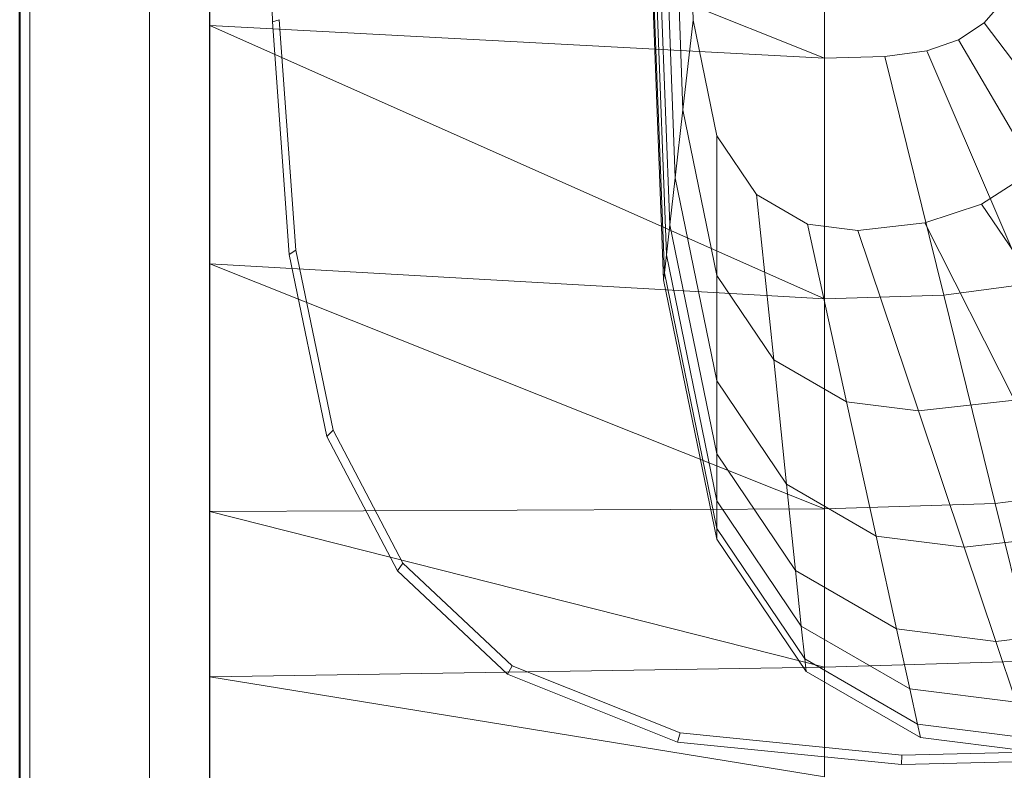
# Model space of a CAD drawing. Header units: metres. Extents: x 391.1 to 427.5, y 12.7 to 28.4.
# Tile 25 of 151: x 404.437 to 404.601, y 26.38 to 26.506. Entities that reach past the tile are written whole.
import ezdxf

# ---------------------------------------------------------------- set-up
doc = ezdxf.new("R2010")
doc.units = ezdxf.units.M
doc.layers.add('01_SUELOS', color=7, linetype='Continuous', lineweight=25, true_color=0x007f00)
for name, color, linetype, lineweight in [('02_MOBILIARIO', 7, 'Continuous', 18), ('A-DETL-____-MBND', 7, 'Continuous', 18), ('A-GENM-____-OTLN', 7, 'Continuous', 18), ('A-WALL-____-MCUT', 7, 'Continuous', 25), ('A-WALL-____-OTLN', 7, 'Continuous', 25)]:
    doc.layers.add(name, color=color, linetype=linetype, lineweight=lineweight)

# ---------------------------------------------------------------- blocks, each defined once
blk = doc.blocks.new('Family - Rentamans P1-154566-04_ENLLUMENAT_P1')
at = {"layer": 'A-DETL-____-MBND', "color": 253, "true_color": 0xaaaaaa}
for p, q in [((0, 0.36146), (0, 0.00406)), ((0, 0.18276), (0, 0.14702)), ((0, 0.18276), (0.10273, 0.14157)), ((0.01046, 0.14766), (0.00965, 0.18276)), ((0.07584, 0.10456), (0.07287, 0.18276)), ((0.07598, 0.10571), (0.07304, 0.18276)), ((0.07689, 0.11374), (0.07426, 0.18276)), ((0.07778, 0.12158), (0.07545, 0.18276)), ((0.07907, 0.13292), (0.07717, 0.18276)), ((0.08078, 0.14793), (0.07945, 0.18276)), ((0.10273, 0.18276), (0.10273, 0.14157)), ((0.07631, 0.10869), (0.074, 0.1695)), ((0.13282, 0.15143), (0.12937, 0.14751)), ((0, 0.14702), (0, 0.10722)), ((0.10273, 0.14157), (0, 0.14702)), ((0, 0.14702), (0.10273, 0.10137)), ((0.01159, 0.14801), (0.01046, 0.14766)), ((0.01327, 0.10879), (0.01046, 0.14766)), ((0.01437, 0.10952), (0.01159, 0.14801)), ((0.08078, 0.14793), (0.07907, 0.13292)), ((0.08473, 0.12861), (0.08078, 0.14793)), ((0.12937, 0.14751), (0.12509, 0.14464)), ((0.15537, 0.1131), (0.12937, 0.14751)), ((0.12509, 0.14464), (0.11983, 0.14281)), ((0.14692, 0.10743), (0.12509, 0.14464)), ((0.10273, 0.14157), (0.11281, 0.14187)), ((0.10273, 0.14157), (0.10273, 0.10137)), ((0.11983, 0.14281), (0.11281, 0.14187)), ((0.11281, 0.14187), (0.12264, 0.10196)), ((0.11983, 0.14281), (0.13653, 0.10383)), ((0.07907, 0.13292), (0.07778, 0.12158)), ((0.08473, 0.10527), (0.07907, 0.13292)), ((0.09137, 0.11877), (0.08473, 0.12861)), ((0.08473, 0.12861), (0.08473, 0.10527)), ((0.13667, 0.12213), (0.12897, 0.11719)), ((0.07778, 0.12158), (0.07689, 0.11374)), ((0.08473, 0.08764), (0.07778, 0.12158)), ((0.09989, 0.11385), (0.09137, 0.11877)), ((0.09137, 0.11877), (0.09423, 0.09119)), ((0.12897, 0.11719), (0.1195, 0.11406)), ((0.12897, 0.11719), (0.14804, 0.08893)), ((0.07689, 0.11374), (0.07631, 0.10869)), ((0.08473, 0.07545), (0.07689, 0.11374)), ((0.10826, 0.11279), (0.09989, 0.11385)), ((0.09989, 0.11385), (0.10642, 0.08414)), ((0.1195, 0.11406), (0.10826, 0.11279)), ((0.1195, 0.11406), (0.13449, 0.08444)), ((0.10826, 0.11279), (0.1184, 0.08263)), ((0.01437, 0.10952), (0.01327, 0.10879)), ((0.01958, 0.07835), (0.01327, 0.10879)), ((0.02062, 0.07939), (0.01437, 0.10952)), ((0.07631, 0.10869), (0.07598, 0.1057)), ((0.08473, 0.0676), (0.07631, 0.10869)), ((0, 0.10722), (0, 0.06579)), ((0.10273, 0.10137), (0, 0.10722)), ((0, 0.10722), (0.10273, 0.06628)), ((0.07598, 0.10571), (0.07584, 0.10456)), ((0.08473, 0.06296), (0.07598, 0.1057)), ((0.08473, 0.06117), (0.07584, 0.10456)), ((0.09423, 0.09119), (0.08473, 0.10527)), ((0.08473, 0.10527), (0.08473, 0.08764)), ((0.13653, 0.10383), (0.12264, 0.10196)), ((0.12264, 0.10196), (0.10273, 0.10137)), ((0.10273, 0.10137), (0.10273, 0.06628)), ((0.12264, 0.10196), (0.13123, 0.06713)), ((0.10642, 0.08414), (0.09423, 0.09119)), ((0.09423, 0.09119), (0.09638, 0.07036)), ((0.09638, 0.07036), (0.08473, 0.08764)), ((0.08473, 0.08764), (0.08473, 0.07545)), ((0.1184, 0.08263), (0.10642, 0.08414)), ((0.10642, 0.08414), (0.11135, 0.0617)), ((0.13449, 0.08444), (0.1184, 0.08263)), ((0.1184, 0.08263), (0.12606, 0.05985)), ((0.02062, 0.07939), (0.01958, 0.07835)), ((0.03228, 0.05718), (0.02062, 0.07939)), ((0.03136, 0.05592), (0.01958, 0.07835)), ((0.09788, 0.05596), (0.08473, 0.07545)), ((0.08473, 0.07545), (0.08473, 0.0676)), ((0.11135, 0.0617), (0.09638, 0.07036)), ((0.09638, 0.07036), (0.09788, 0.05596)), ((0.1511, 0.06981), (0.13123, 0.06713)), ((0.08473, 0.06296), (0.08473, 0.0676)), ((0.09884, 0.04668), (0.08473, 0.0676)), ((0.10273, 0.06628), (0, 0.06579)), ((0.13123, 0.06713), (0.10273, 0.06628)), ((0.10273, 0.06628), (0.10273, 0.03978)), ((0.13123, 0.06713), (0.13772, 0.04082)), ((0, 0.06579), (0, 0.03818)), ((0, 0.06579), (0.10273, 0.03978)), ((0.08473, 0.06117), (0.08473, 0.06296)), ((0.09941, 0.0412), (0.08473, 0.06296)), ((0.09963, 0.03908), (0.08473, 0.06117)), ((0.12606, 0.05985), (0.11135, 0.0617)), ((0.11135, 0.0617), (0.11476, 0.0462)), ((0.14581, 0.06207), (0.12606, 0.05985)), ((0.12606, 0.05985), (0.13135, 0.04411)), ((0.03228, 0.05718), (0.03136, 0.05592)), ((0.05051, 0.04004), (0.03228, 0.05718)), ((0.11476, 0.0462), (0.09788, 0.05596)), ((0.09788, 0.05596), (0.09884, 0.04668)), ((0.04977, 0.03861), (0.03136, 0.05592)), ((0.11696, 0.0362), (0.09884, 0.04668)), ((0.09884, 0.04668), (0.09941, 0.0412)), ((0.13135, 0.04411), (0.11476, 0.0462)), ((0.11476, 0.0462), (0.11696, 0.0362)), ((0.15363, 0.04662), (0.13135, 0.04411)), ((0.13135, 0.04411), (0.13476, 0.03396)), ((0.11825, 0.0303), (0.09941, 0.0412)), ((0.09941, 0.0412), (0.09963, 0.03908)), ((0.10273, 0.03978), (0, 0.03818)), ((0.05051, 0.04004), (0.04977, 0.03861)), ((0.07861, 0.02883), (0.05051, 0.04004)), ((0.13772, 0.04082), (0.10273, 0.03978)), ((0.10273, 0.03978), (0.10273, 0.02147)), ((0, 0.03818), (0, 0.01543)), ((0, 0.03818), (0.10273, 0.02147)), ((0.07816, 0.02729), (0.04977, 0.03861)), ((0.11875, 0.02802), (0.09963, 0.03908)), ((0.13476, 0.03396), (0.11696, 0.0362)), ((0.11696, 0.0362), (0.11825, 0.0303)), ((0.13678, 0.02796), (0.11825, 0.0303)), ((0.11825, 0.0303), (0.11875, 0.02802)), ((0.07861, 0.02883), (0.07816, 0.02729)), ((0.11566, 0.02511), (0.07861, 0.02883)), ((0.13755, 0.02565), (0.11875, 0.02802)), ((0.11557, 0.02353), (0.07816, 0.02729)), ((0.11566, 0.02511), (0.11557, 0.02353)), ((0.13755, 0.02565), (0.11566, 0.02511)), ((0.13769, 0.02408), (0.11557, 0.02353))]:
    blk.add_line(p, q, dxfattribs=at)
blk = doc.blocks.new('Family - LONDR55-XX_ZZ-ARQ-CAA-M3D-Londres55-154669-04_ENLLUMENAT_P1')
at = {"layer": 'A-GENM-____-OTLN', "color": 253, "true_color": 0xaaaaaa}
for p, q in [((0.6, 0.03), (0, 0.03)), ((0.6, 0.03), (0, 0.03)), ((0, 0.01), (0.6, 0.01)), ((0, 0.01), (0.6, 0.01)), ((0.6, 0.01), (0, 0.01)), ((0, 0.01), (0.6, 0.01)), ((0, 0), (0.6, 0)), ((0.6, 0), (0, 0))]:
    blk.add_line(p, q, dxfattribs=at)
blk = doc.blocks.new('Family - Mirall P1-154670-04_ENLLUMENAT_P1')
blk.add_blockref('Family - LONDR55-XX_ZZ-ARQ-CAA-M3D-Londres55-154669-04_ENLLUMENAT_P1', (0, 0))
blk = doc.blocks.new('Family - Envans P1-154705-04_ENLLUMENAT_P1')
at = {"layer": 'A-WALL-____-MCUT', "color": 253, "true_color": 0xaaaaaa}
blk.add_line((0, 0), (4.55879, 0), dxfattribs=at)
at = {"layer": 'A-WALL-____-OTLN', "color": 253, "true_color": 0xaaaaaa}
blk.add_line((0, 0), (4.55879, 0), dxfattribs=at)
at = {"layer": 'A-WALL-____-OTLN', "color": 253, "lineweight": 18, "true_color": 0xaaaaaa}
blk.add_line((0, 0), (4.55879, 0), dxfattribs=at)
blk = doc.blocks.new('Family - LONDR55-XX_ZZ-ARQ-CAA-M3D-Londres55-154745-04_ENLLUMENAT_P1')
at = {"layer": '01_SUELOS', "color": 9, "true_color": 0xaad4aa}
for p, q in [((0, 2.1), (0, 0)), ((0, 0), (0, 2.1))]:
    blk.add_line(p, q, dxfattribs=at)
blk = doc.blocks.new('Family - LONDR55-XX_ZZ-ARQ-CAA-M3D-Londres55-155045-04_ENLLUMENAT_P1')
at = {"layer": '01_SUELOS', "color": 9, "true_color": 0xaad4aa}
for p, q in [((6.1394, 11.05385), (6.1394, 14.95764)), ((6.1394, 14.95764), (6.1394, 11.05385))]:
    blk.add_line(p, q, dxfattribs=at)
blk = doc.blocks.new('LONDR55-XX_ZZ-ARQ-CAA-M3D-Londres55_ifc-1-04_ENLLUMENAT_P1')
at = {"layer": '01_SUELOS', "color": 253, "lineweight": 18, "true_color": 0xaaaaaa}
for name, p in [('Family - LONDR55-XX_ZZ-ARQ-CAA-M3D-Londres55-155045-04_ENLLUMENAT_P1', (398.29721, 13.12061)), ('Family - LONDR55-XX_ZZ-ARQ-CAA-M3D-Londres55-154745-04_ENLLUMENAT_P1', (404.43662, 25.92946))]:
    blk.add_blockref(name, p, dxfattribs=at)
at = {"layer": '02_MOBILIARIO', "color": 253, "lineweight": 18, "true_color": 0xaaaaaa}
blk.add_blockref('Family - Rentamans P1-154566-04_ENLLUMENAT_P1', (404.46838, 26.35771), dxfattribs=at)
at = {"layer": 'A-GENM-____-OTLN', "color": 253, "lineweight": 18, "true_color": 0xaaaaaa, "rotation": 90}
blk.add_blockref('Family - Mirall P1-154670-04_ENLLUMENAT_P1', (404.46831, 26.22386), dxfattribs=at)
at = {"layer": 'A-WALL-____-OTLN', "color": 253, "lineweight": 18, "true_color": 0xaaaaaa, "rotation": 90}
blk.add_blockref('Family - Envans P1-154705-04_ENLLUMENAT_P1', (404.43662, 23.51946), dxfattribs=at)

msp = doc.modelspace()

# ---------------------------------------------------------------- block references
at = {"lineweight": 5}
msp.add_blockref('LONDR55-XX_ZZ-ARQ-CAA-M3D-Londres55_ifc-1-04_ENLLUMENAT_P1', (0, 0), dxfattribs=at)

doc.saveas('drawing.dxf')
